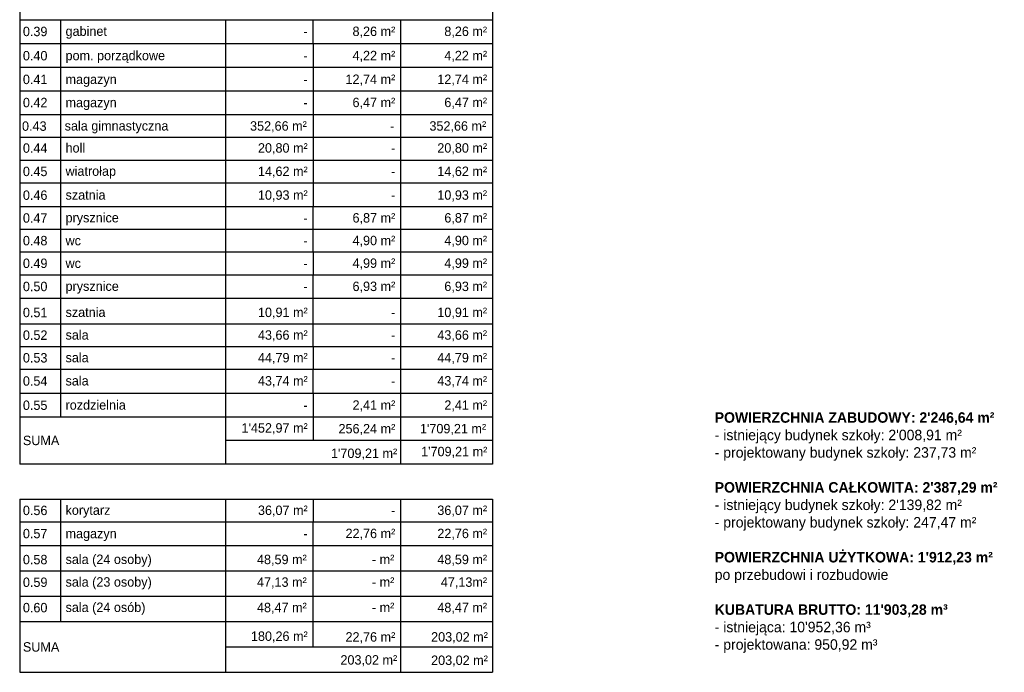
# Model space of a CAD drawing. Header units: millimetres. Extents: x -40063 to 512011, y 350190 to 687060.
# Tile 254 of 256: x 202201 to 239792, y 454330 to 479254. Entities that reach past the tile are written whole.
import ezdxf

# ---------------------------------------------------------------- set-up
doc = ezdxf.new("R2010")
doc.units = ezdxf.units.MM
doc.layers.get('0').update_dxf_attribs({"color": 8})
doc.layers.add('Opisy - Teksty', color=8, linetype='Continuous')
doc.styles.add('GENERATED_STYLE_2', font='txt')
doc.styles.add('GENERATED_STYLE_3', font='txt')

msp = doc.modelspace()

# ---------------------------------------------------------------- linework, layer by layer
at = {"linetype": 'Continuous'}
for p, q in [((220249.2038, 494162.78641), (220249.2038, 464087.6091)), ((202201.42192, 485483.21835), (202201.42192, 475631.339)), ((220249.2038, 484726.25215), (220249.2038, 462282.82093)), ((202201.42192, 479253.74269), (213401.30373, 479253.74269)), ((202201.42192, 479253.74269), (213401.30373, 479253.74269)), ((202201.42192, 479253.74269), (203761.32194, 479253.74269)), ((202201.42192, 479253.74269), (203761.32194, 479253.74269)), ((202201.42192, 479253.74269), (213401.30373, 479253.74269)), ((203761.32194, 479253.74269), (203761.32194, 478338.52126)), ((203761.32194, 479207.54525), (203761.32194, 478338.52126)), ((203761.32194, 479207.54525), (203761.32194, 478338.52126)), ((203761.32194, 479207.54525), (203761.32194, 478338.52126)), ((206919.93429, 479253.74269), (220249.2038, 479253.74269)), ((206919.93429, 479253.74269), (216744.22498, 479253.74269)), ((206919.93429, 479253.74269), (220249.2038, 479253.74269)), ((210058.38248, 479253.74269), (210058.38248, 475631.339)), ((210058.38248, 479253.74269), (213401.30373, 479253.74269)), ((210058.38248, 479253.74269), (213401.30373, 479253.74269)), ((210058.38248, 479207.54525), (210058.38248, 478338.52126)), ((210058.38248, 479207.54525), (210058.38248, 478338.52126)), ((210058.38248, 479207.54525), (210058.38248, 478338.52126)), ((213401.30373, 479253.74269), (216744.22498, 479253.74269)), ((213401.30373, 479253.74269), (216744.22498, 479253.74269)), ((213401.30373, 478338.52126), (213401.30373, 479253.74269)), ((216744.22498, 479253.74269), (216744.22498, 478338.52126)), ((202201.42192, 478338.52126), (216744.22498, 478338.52126)), ((202201.42192, 478338.52126), (213401.30373, 478338.52126)), ((202201.42192, 478338.52126), (213401.30373, 478338.52126)), ((202201.42192, 478338.52126), (203761.32194, 478338.52126)), ((202201.42192, 478338.52126), (203761.32194, 478338.52126)), ((203761.32194, 478338.52126), (203761.32194, 477436.12717)), ((206919.93429, 478338.52126), (220249.2038, 478338.52126)), ((206919.93429, 478338.52126), (216744.22498, 478338.52126)), ((210058.38248, 478338.52126), (213401.30373, 478338.52126)), ((210058.38248, 478338.52126), (213401.30373, 478338.52126)), ((213401.30373, 478338.52126), (213401.30373, 477469.49727)), ((213401.30373, 478338.52126), (216744.22498, 478338.52126)), ((213401.30373, 478338.52126), (216744.22498, 478338.52126)), ((213401.30373, 478338.52126), (213401.30373, 477469.49727)), ((216744.22498, 478338.52126), (216744.22498, 477436.12717)), ((202201.42192, 477436.12717), (220249.2038, 477436.12717)), ((203761.32194, 477436.12717), (203761.32194, 476533.73309)), ((213401.30373, 477469.49727), (213401.30373, 476533.73309)), ((216744.22498, 477436.12717), (216744.22498, 476533.73309)), ((202201.42192, 476533.73309), (220249.2038, 476533.73309)), ((203761.32194, 476533.73309), (203761.32194, 475631.339)), ((213401.30373, 476533.73309), (213401.30373, 475631.339)), ((216744.22498, 476533.73309), (216744.22498, 475631.339)), ((202201.42192, 475631.339), (220249.2038, 475631.339)), ((202201.42192, 475631.339), (202201.42192, 464087.6091)), ((203761.32194, 475631.339), (203761.32194, 474762.31501)), ((203761.32194, 475631.339), (203761.32194, 474762.31501)), ((203761.32194, 475631.339), (203761.32194, 474728.94492)), ((210058.38248, 475631.339), (210058.38248, 474762.31501)), ((210058.38248, 475631.339), (210058.38248, 474762.31501)), ((210058.38248, 475631.339), (210058.38248, 474762.31501)), ((210058.38248, 475631.339), (210058.38248, 474762.31501)), ((213401.30373, 475631.339), (213401.30373, 474762.31501)), ((213401.30373, 475631.339), (213401.30373, 474762.31501)), ((216744.22498, 475631.339), (216744.22498, 474762.31501)), ((216744.22498, 475631.339), (216744.22498, 474762.31501)), ((202201.42192, 474762.31501), (203761.32194, 474762.31501)), ((202201.42192, 474762.31501), (203761.32194, 474762.31501)), ((202201.42192, 474762.31501), (203761.32194, 474762.31501)), ((202201.42192, 474762.31501), (203761.32194, 474762.31501)), ((203761.32194, 474762.31501), (203761.32194, 473893.29101)), ((203761.32194, 474762.31501), (210058.38248, 474762.31501)), ((203761.32194, 474762.31501), (210058.38248, 474762.31501)), ((203761.32194, 474762.31501), (203761.32194, 473893.29101)), ((203761.32194, 474762.31501), (203761.32194, 473893.29101)), ((203761.32194, 474762.31501), (210058.38248, 474762.31501)), ((203761.32194, 474762.31501), (210058.38248, 474762.31501)), ((203761.32194, 474762.31501), (203761.32194, 473893.29101)), ((210058.38248, 474762.31501), (210058.38248, 473893.29101)), ((210058.38248, 474762.31501), (213401.30373, 474762.31501)), ((210058.38248, 474762.31501), (213401.30373, 474762.31501)), ((210058.38248, 474762.31501), (210058.38248, 473893.29101)), ((210058.38248, 474762.31501), (210058.38248, 473893.29101)), ((210058.38248, 474762.31501), (213401.30373, 474762.31501)), ((210058.38248, 474762.31501), (213401.30373, 474762.31501)), ((210058.38248, 474762.31501), (210058.38248, 473893.29101)), ((213401.30373, 474762.31501), (220249.2038, 474762.31501)), ((213401.30373, 474762.31501), (216744.22498, 474762.31501)), ((213401.30373, 474762.31501), (216744.22498, 474762.31501)), ((213401.30373, 474762.31501), (216744.22498, 474762.31501)), ((213401.30373, 474762.31501), (213401.30373, 473893.29101)), ((213401.30373, 474762.31501), (213401.30373, 473893.29101)), ((216744.22498, 474762.31501), (216744.22498, 473893.29101)), ((216744.22498, 474762.31501), (216744.22498, 473893.29101)), ((202201.42192, 473893.29101), (203761.32194, 473893.29101)), ((202201.42192, 473893.29101), (203761.32194, 473893.29101)), ((202201.42192, 473893.29101), (203761.32194, 473893.29101)), ((202201.42192, 473893.29101), (203761.32194, 473893.29101)), ((203761.32194, 473893.29101), (203761.32194, 472121.87294)), ((203761.32194, 473893.29101), (210058.38248, 473893.29101)), ((203761.32194, 473893.29101), (210058.38248, 473893.29101)), ((203761.32194, 473893.29101), (210058.38248, 473893.29101)), ((203761.32194, 473893.29101), (210058.38248, 473893.29101)), ((210058.38248, 473980.35703), (210058.38248, 472121.87294)), ((210058.38248, 473893.29101), (213401.30373, 473893.29101)), ((210058.38248, 473893.29101), (213401.30373, 473893.29101)), ((210058.38248, 473893.29101), (213401.30373, 473893.29101)), ((213401.30373, 473893.29101), (220249.2038, 473893.29101)), ((213401.30373, 473893.29101), (220249.2038, 473893.29101)), ((213401.30373, 473893.29101), (220249.2038, 473893.29101)), ((213401.30373, 473893.29101), (220249.2038, 473893.29101)), ((213401.30373, 473893.29101), (213401.30373, 472121.87294)), ((216744.22498, 473893.29101), (216744.22498, 472121.87294)), ((202201.42192, 473024.26702), (203761.32194, 473024.26702)), ((203761.32194, 473024.26702), (210058.38248, 473024.26702)), ((203761.32194, 472990.89693), (203761.32194, 472121.87294)), ((203761.32194, 472990.89693), (203761.32194, 472121.87294)), ((203761.32194, 472990.89693), (203761.32194, 472121.87294)), ((210058.38248, 473024.26702), (213401.30373, 473024.26702)), ((210058.38248, 472990.89693), (210058.38248, 472121.87294)), ((210058.38248, 472990.89693), (210058.38248, 472121.87294)), ((210058.38248, 472990.89693), (210058.38248, 472121.87294)), ((213401.30373, 473024.26702), (220249.2038, 473024.26702)), ((213401.30373, 472990.89693), (213401.30373, 472121.87294)), ((216744.22498, 472990.89693), (216744.22498, 472121.87294)), ((202201.42192, 472121.87294), (203761.32194, 472121.87294)), ((202201.42192, 472121.87294), (203761.32194, 472121.87294)), ((202201.42192, 472121.87294), (203761.32194, 472121.87294)), ((202201.42192, 472121.87294), (203761.32194, 472121.87294)), ((203761.32194, 472121.87294), (205598.55215, 472121.87294)), ((203761.32194, 472121.87294), (210058.38248, 472121.87294)), ((203761.32194, 472121.87294), (210058.38248, 472121.87294)), ((203761.32194, 472121.87294), (210058.38248, 472121.87294)), ((203761.32194, 472121.87294), (203761.32194, 471252.84894)), ((203761.32194, 472121.87294), (203761.32194, 471252.84894)), ((203761.32194, 472121.87294), (203761.32194, 471252.84894)), ((203761.32194, 472121.87294), (203761.32194, 471252.84894)), ((205598.55215, 472121.87294), (210058.38248, 472121.87294)), ((210058.38248, 472121.87294), (213401.30373, 472121.87294)), ((210058.38248, 472121.87294), (213401.30373, 472121.87294)), ((210058.38248, 472121.87294), (213401.30373, 472121.87294)), ((210058.38248, 472121.87294), (213401.30373, 472121.87294)), ((210058.38248, 472121.87294), (210058.38248, 471252.84894)), ((210058.38248, 472121.87294), (210058.38248, 471252.84894)), ((210058.38248, 472121.87294), (210058.38248, 471252.84894)), ((210058.38248, 472121.87294), (210058.38248, 471252.84894)), ((213401.30373, 472121.87294), (220249.2038, 472121.87294)), ((213401.30373, 472121.87294), (216744.22498, 472121.87294)), ((213401.30373, 472121.87294), (216744.22498, 472121.87294)), ((213401.30373, 472121.87294), (216744.22498, 472121.87294)), ((213401.30373, 470383.82495), (213401.30373, 472121.87294)), ((216744.22498, 472121.87294), (216744.22498, 470383.82495)), ((202201.42192, 471252.84894), (213401.30373, 471252.84894)), ((203761.32194, 471252.84894), (203761.32194, 470383.82495)), ((203761.32194, 471252.84894), (203761.32194, 470383.82495)), ((203761.32194, 471252.84894), (203761.32194, 470383.82495)), ((203761.32194, 471252.84894), (203761.32194, 470383.82495)), ((206919.93429, 471252.84894), (220249.2038, 471252.84894)), ((210058.38248, 471252.84894), (210058.38248, 470383.82495)), ((210058.38248, 471252.84894), (210058.38248, 470383.82495)), ((210058.38248, 471252.84894), (210058.38248, 470383.82495)), ((210058.38248, 471252.84894), (210058.38248, 470383.82495)), ((202201.42192, 470383.82495), (213401.30373, 470383.82495)), ((203761.32194, 470383.82495), (203761.32194, 469514.80095)), ((203761.32194, 470383.82495), (203761.32194, 469514.80095)), ((203761.32194, 470383.82495), (203761.32194, 469514.80095)), ((203761.32194, 470383.82495), (203761.32194, 469514.80095)), ((206919.93429, 470383.82495), (218983.14832, 470383.82495)), ((210058.38248, 470383.82495), (210058.38248, 467697.18544)), ((210058.38248, 470383.82495), (210058.38248, 469514.80095)), ((210058.38248, 470383.82495), (210058.38248, 469514.80095)), ((210058.38248, 470383.82495), (210058.38248, 469514.80095)), ((213401.30373, 470383.82495), (213401.30373, 469514.80095)), ((216744.22498, 470383.82495), (216744.22498, 469514.80095)), ((218983.14832, 470383.82495), (220249.2038, 470383.82495)), ((202201.42192, 469514.80095), (213401.30373, 469514.80095)), ((202201.42192, 469514.80095), (213401.30373, 469514.80095)), ((202201.42192, 469514.80095), (203761.32194, 469514.80095)), ((202201.42192, 469514.80095), (203761.32194, 469514.80095)), ((203761.32194, 469514.80095), (203761.32194, 467643.2726)), ((206919.93429, 469514.80095), (220249.2038, 469514.80095)), ((206919.93429, 469514.80095), (216744.22498, 469514.80095)), ((210058.38248, 469514.80095), (213401.30373, 469514.80095)), ((210058.38248, 469514.80095), (213401.30373, 469514.80095)), ((213401.30373, 469514.80095), (216744.22498, 469514.80095)), ((213401.30373, 469514.80095), (216744.22498, 469514.80095)), ((213401.30373, 468612.40687), (213401.30373, 469514.80095)), ((216744.22498, 469514.80095), (216744.22498, 468599.57953)), ((202201.42192, 468612.40687), (220249.2038, 468612.40687)), ((203761.32194, 468512.29659), (203761.32194, 467643.2726)), ((203761.32194, 468512.29659), (203761.32194, 467643.2726)), ((203761.32194, 468512.29659), (203761.32194, 467643.2726)), ((210058.38248, 468512.29659), (210058.38248, 467643.2726)), ((210058.38248, 468512.29659), (210058.38248, 467643.2726)), ((210058.38248, 468512.29659), (210058.38248, 467643.2726)), ((210058.38248, 468512.29659), (210058.38248, 467643.2726)), ((213401.30373, 466774.24861), (213401.30373, 468612.40687)), ((216744.22498, 468612.40687), (216744.22498, 466774.24861)), ((202201.42192, 467643.2726), (213401.30373, 467643.2726)), ((203761.32194, 467643.2726), (203761.32194, 466774.24861)), ((203761.32194, 467643.2726), (203761.32194, 466774.24861)), ((203761.32194, 467643.2726), (203761.32194, 466774.24861)), ((203761.32194, 467643.2726), (203761.32194, 466774.24861)), ((206919.93429, 467643.2726), (220249.2038, 467643.2726)), ((210058.38248, 467643.2726), (210058.38248, 466774.24861)), ((210058.38248, 467643.2726), (210058.38248, 466774.24861)), ((210058.38248, 467643.2726), (210058.38248, 466774.24861)), ((210058.38248, 467643.2726), (210058.38248, 466774.24861)), ((202201.42192, 466774.24861), (213401.30373, 466774.24861)), ((203761.32194, 466774.24861), (203761.32194, 465905.22461)), ((203761.32194, 466774.24861), (203761.32194, 465905.22461)), ((203761.32194, 466774.24861), (203761.32194, 465905.22461)), ((203761.32194, 466774.24861), (203761.32194, 465905.22461)), ((206919.93429, 466774.24861), (220249.2038, 466774.24861)), ((210058.38248, 466774.24861), (210058.38248, 464087.6091)), ((210058.38248, 466774.24861), (210058.38248, 465905.22461)), ((210058.38248, 466774.24861), (210058.38248, 465905.22461)), ((210058.38248, 466774.24861), (210058.38248, 465905.22461)), ((213401.30373, 466774.24861), (213401.30373, 465905.22461)), ((216744.22498, 466774.24861), (216744.22498, 465905.22461)), ((202201.42192, 466194.80475), (202201.42192, 462282.82093)), ((202201.42192, 465905.22461), (213401.30373, 465905.22461)), ((202201.42192, 465905.22461), (213401.30373, 465905.22461)), ((202201.42192, 465905.22461), (203761.32194, 465905.22461)), ((202201.42192, 465905.22461), (203761.32194, 465905.22461)), ((203761.32194, 465905.22461), (203761.32194, 464990.00318)), ((203761.32194, 465859.02718), (203761.32194, 465424.51518)), ((203761.32194, 465859.02718), (203761.32194, 464990.00318)), ((203761.32194, 465859.02718), (203761.32194, 464990.00318)), ((206919.93429, 465905.22461), (220249.2038, 465905.22461)), ((206919.93429, 465905.22461), (216744.22498, 465905.22461)), ((210058.38248, 465905.22461), (213401.30373, 465905.22461)), ((210058.38248, 465905.22461), (213401.30373, 465905.22461)), ((213401.30373, 465905.22461), (216744.22498, 465905.22461)), ((213401.30373, 465905.22461), (216744.22498, 465905.22461)), ((213401.30373, 464990.00318), (213401.30373, 465905.22461)), ((216744.22498, 465905.22461), (216744.22498, 464990.00318)), ((203761.32194, 465424.51518), (203761.32194, 464990.00318)), ((202201.42192, 464990.00318), (216744.22498, 464990.00318)), ((202201.42192, 464990.00318), (213401.30373, 464990.00318)), ((202201.42192, 464990.00318), (213401.30373, 464990.00318)), ((202201.42192, 464990.00318), (203761.32194, 464990.00318)), ((202201.42192, 464990.00318), (203761.32194, 464990.00318)), ((203761.32194, 464990.00318), (203761.32194, 464087.6091)), ((206919.93429, 464990.00318), (220249.2038, 464990.00318)), ((206919.93429, 464990.00318), (216744.22498, 464990.00318)), ((210058.38248, 464990.00318), (213401.30373, 464990.00318)), ((210058.38248, 464990.00318), (213401.30373, 464990.00318)), ((213401.30373, 464990.00318), (213401.30373, 464087.6091)), ((213401.30373, 464990.00318), (216744.22498, 464990.00318)), ((213401.30373, 464990.00318), (216744.22498, 464990.00318)), ((213401.30373, 464990.00318), (213401.30373, 464120.97919)), ((216744.22498, 464990.00318), (216744.22498, 464087.6091)), ((202201.42192, 464087.6091), (220249.2038, 464087.6091)), ((202201.42192, 464087.6091), (202201.42192, 463185.21501)), ((210058.38248, 464087.6091), (210058.38248, 462282.82093)), ((213401.30373, 464087.6091), (213401.30373, 463185.21501)), ((216744.22498, 464087.6091), (216744.22498, 462282.82093)), ((220249.2038, 464087.6091), (220249.2038, 463185.21501)), ((202201.42192, 463185.21501), (202201.42192, 462282.82093)), ((220249.2038, 463185.21501), (210058.38248, 463185.21501)), ((220249.2038, 463185.21501), (220249.2038, 462282.82093)), ((220249.2038, 462282.82093), (202201.42192, 462282.82093)), ((202201.42192, 460947.29069), (220249.2038, 460947.29069)), ((202201.42192, 460947.29069), (202201.42192, 454330.20126)), ((203761.32194, 460947.29069), (203761.32194, 456268.4698)), ((210058.38248, 460947.29069), (210058.38248, 458260.65119)), ((210058.38248, 460947.29069), (210058.38248, 460078.2667)), ((210058.38248, 460947.29069), (210058.38248, 460078.2667)), ((210058.38248, 460947.29069), (210058.38248, 460078.2667)), ((213401.30373, 460947.29069), (213401.30373, 460078.2667)), ((216744.22498, 460947.29069), (216744.22498, 460078.2667)), ((220249.2038, 460947.29069), (220249.2038, 454330.20126)), ((202201.42192, 460078.2667), (220249.2038, 460078.2667)), ((206919.93429, 460078.2667), (216744.22498, 460078.2667)), ((210058.38248, 460078.2667), (213401.30373, 460078.2667)), ((210058.38248, 460078.2667), (213401.30373, 460078.2667)), ((213401.30373, 460078.2667), (216744.22498, 460078.2667)), ((213401.30373, 460078.2667), (216744.22498, 460078.2667)), ((213401.30373, 459175.87261), (213401.30373, 460078.2667)), ((216744.22498, 460078.2667), (216744.22498, 459163.04527)), ((202201.42192, 459175.87261), (220249.2038, 459175.87261)), ((210058.38248, 459075.76234), (210058.38248, 454330.20126)), ((210058.38248, 459075.76234), (210058.38248, 458206.73834)), ((210058.38248, 459075.76234), (210058.38248, 458206.73834)), ((210058.38248, 459075.76234), (210058.38248, 458206.73834)), ((213401.30373, 455299.33553), (213401.30373, 459175.87261)), ((216744.22498, 459175.87261), (216744.22498, 454330.20126)), ((202201.42192, 458206.73834), (213401.30373, 458206.73834)), ((206919.93429, 458206.73834), (220249.2038, 458206.73834)), ((210058.38248, 458206.73834), (210058.38248, 457337.71435)), ((210058.38248, 458206.73834), (210058.38248, 457337.71435)), ((210058.38248, 458206.73834), (210058.38248, 457337.71435)), ((210058.38248, 458206.73834), (210058.38248, 457337.71435)), ((202201.42192, 457237.60407), (213401.30373, 457237.60407)), ((206919.93429, 457237.60407), (220249.2038, 457237.60407)), ((210058.38248, 457237.60407), (210058.38248, 456368.58008)), ((210058.38248, 457237.60407), (210058.38248, 456368.58008)), ((210058.38248, 457237.60407), (210058.38248, 456368.58008)), ((210058.38248, 457237.60407), (210058.38248, 456368.58008)), ((202201.42192, 456268.4698), (213401.30373, 456268.4698)), ((203761.32194, 456268.4698), (220249.2038, 456268.4698)), ((210058.38248, 455299.33553), (220249.2038, 455299.33553)), ((210058.38248, 455299.33553), (213401.30373, 455299.33553)), ((202201.42192, 454330.20126), (213401.30373, 454330.20126)), ((206919.93429, 454330.20126), (220249.2038, 454330.20126))]:
    msp.add_line(p, q, dxfattribs=at)

# ---------------------------------------------------------------- texts
for s, insert, char_height, attachment_point, style in [('{0.39}', (202323.72916, 478801.94357), 359.986322, 4, 'GENERATED_STYLE_2'), ('{gabinet}', (203951.9944, 478761.45492), 359.986322, 4, 'GENERATED_STYLE_2'), ('{8,26 m²}', (216540.20624, 478775.93889), 359.986322, 6, 'GENERATED_STYLE_2'), ('{8,26 m²}', (220045.18505, 478775.93889), 359.986322, 6, 'GENERATED_STYLE_2'), ('{-}', (213197.28499, 478803.46844), 359.986322, 6, 'GENERATED_STYLE_2'), ('{4,22 m²}', (216540.20624, 477850.3867), 359.986322, 6, 'GENERATED_STYLE_2'), ('{4,22 m²}', (220045.18505, 477850.3867), 359.986322, 6, 'GENERATED_STYLE_2'), ('{0.40}', (202323.72916, 477876.39111), 359.986322, 4, 'GENERATED_STYLE_2'), ('{pom. porządkowe}', (203951.9944, 477830.56647), 359.9863222, 4, 'GENERATED_STYLE_2'), ('{-}', (213197.28499, 477877.91625), 359.986322, 6, 'GENERATED_STYLE_2'), ('{0.41}', (202323.72916, 476971.40675), 359.986322, 4, 'GENERATED_STYLE_2'), ('{magazyn}', (203951.9944, 476922.36321), 359.986322, 4, 'GENERATED_STYLE_2'), ('{12,74 m²}', (216540.20624, 476945.40234), 359.986322, 6, 'GENERATED_STYLE_2'), ('{12,74 m²}', (220045.18505, 476945.40234), 359.986322, 6, 'GENERATED_STYLE_2'), ('{-}', (213197.28499, 476972.9319), 359.986322, 6, 'GENERATED_STYLE_2'), ('{0.42}', (202323.72916, 476086.99022), 359.986322, 4, 'GENERATED_STYLE_2'), ('{6,47 m²}', (216540.20624, 476060.98581), 359.986322, 6, 'GENERATED_STYLE_2'), ('{6,47 m²}', (220045.18505, 476060.98581), 359.986322, 6, 'GENERATED_STYLE_2'), ('{magazyn}', (203951.9944, 476037.94668), 359.986322, 4, 'GENERATED_STYLE_2'), ('{-}', (213197.28499, 476088.51536), 359.986322, 6, 'GENERATED_STYLE_2'), ('{0.43}', (202290.1004, 475187.2194), 359.986322, 4, 'GENERATED_STYLE_2'), ('{sala gimnastyczna}', (203918.36564, 475146.73106), 359.9863222, 4, 'GENERATED_STYLE_2'), ('{352,66 m²}', (213163.65623, 475161.21478), 359.9863222, 6, 'GENERATED_STYLE_2'), ('{-}', (216506.57748, 475188.74337), 359.986322, 6, 'GENERATED_STYLE_2'), ('{352,66 m²}', (220011.55629, 475161.21478), 359.9863222, 6, 'GENERATED_STYLE_2'), ('{0.44}', (202323.72916, 474348.7925), 359.986322, 4, 'GENERATED_STYLE_2'), ('{holl}', (203951.9944, 474357.60068), 359.986322, 4, 'GENERATED_STYLE_2'), ('{20,80 m²}', (213197.28499, 474322.78788), 359.986322, 6, 'GENERATED_STYLE_2'), ('{20,80 m²}', (220045.18505, 474322.78788), 359.986322, 6, 'GENERATED_STYLE_2'), ('{-}', (216540.20624, 474350.31639), 359.986322, 6, 'GENERATED_STYLE_2'), ('{0.45}', (202323.72916, 473456.49729), 359.986322, 4, 'GENERATED_STYLE_2'), ('{wiatrołap}', (203951.9944, 473417.27935), 359.9863222, 4, 'GENERATED_STYLE_2'), ('{14,62 m²}', (213197.28499, 473430.49313), 359.986322, 6, 'GENERATED_STYLE_2'), ('{14,62 m²}', (220045.18505, 473430.49313), 359.986322, 6, 'GENERATED_STYLE_2'), ('{-}', (216540.20624, 473458.02143), 359.986322, 6, 'GENERATED_STYLE_2'), ('{0.46}', (202323.72916, 472549.24868), 359.986322, 4, 'GENERATED_STYLE_2'), ('{szatnia}', (203951.9944, 472558.05695), 359.986322, 4, 'GENERATED_STYLE_2'), ('{10,93 m²}', (213197.28499, 472523.24462), 359.986322, 6, 'GENERATED_STYLE_2'), ('{-}', (216540.20624, 472550.77292), 359.986322, 6, 'GENERATED_STYLE_2'), ('{10,93 m²}', (220045.18505, 472523.24462), 359.986322, 6, 'GENERATED_STYLE_2'), ('{0.47}', (202323.72916, 471679.0224), 359.986322, 4, 'GENERATED_STYLE_2'), ('{prysznice}', (203951.9944, 471638.53372), 359.9863222, 4, 'GENERATED_STYLE_2'), ('{6,87 m²}', (216540.20624, 471653.01834), 359.986322, 6, 'GENERATED_STYLE_2'), ('{6,87 m²}', (220045.18505, 471653.01834), 359.986322, 6, 'GENERATED_STYLE_2'), ('{-}', (213197.28499, 471680.54743), 359.986322, 6, 'GENERATED_STYLE_2'), ('{0.48}', (202323.72916, 470813.71655), 359.986322, 4, 'GENERATED_STYLE_2'), ('{4,90 m²}', (216540.20624, 470787.71249), 359.986322, 6, 'GENERATED_STYLE_2'), ('{4,90 m²}', (220045.18505, 470787.71249), 359.986322, 6, 'GENERATED_STYLE_2'), ('{wc}', (203951.9944, 470813.96985), 359.986322, 4, 'GENERATED_STYLE_2'), ('{-}', (213197.28499, 470815.24158), 359.986322, 6, 'GENERATED_STYLE_2'), ('{0.49}', (202323.72916, 469948.11594), 359.986322, 4, 'GENERATED_STYLE_2'), ('{wc}', (203951.9944, 469948.36971), 359.986322, 4, 'GENERATED_STYLE_2'), ('{-}', (213197.28499, 469949.64097), 359.986322, 6, 'GENERATED_STYLE_2'), ('{4,99 m²}', (216540.20624, 469922.11189), 359.986322, 6, 'GENERATED_STYLE_2'), ('{4,99 m²}', (220045.18505, 469922.11189), 359.986322, 6, 'GENERATED_STYLE_2'), ('{0.50}', (202323.72916, 469063.00168), 359.986322, 4, 'GENERATED_STYLE_2'), ('{prysznice}', (203951.9944, 469022.51346), 359.9863222, 4, 'GENERATED_STYLE_2'), ('{6,93 m²}', (216540.20624, 469036.99762), 359.986322, 6, 'GENERATED_STYLE_2'), ('{6,93 m²}', (220045.18505, 469036.99762), 359.986322, 6, 'GENERATED_STYLE_2'), ('{-}', (213197.28499, 469064.52671), 359.986322, 6, 'GENERATED_STYLE_2'), ('{0.51}', (202323.72916, 468069.44576), 359.986322, 4, 'GENERATED_STYLE_2'), ('{szatnia}', (203951.9944, 468078.25433), 359.986322, 4, 'GENERATED_STYLE_2'), ('{10,91 m²}', (213197.28499, 468043.442), 359.986322, 6, 'GENERATED_STYLE_2'), ('{-}', (216540.20624, 468070.9703), 359.986322, 6, 'GENERATED_STYLE_2'), ('{10,91 m²}', (220045.18505, 468043.442), 359.986322, 6, 'GENERATED_STYLE_2'), ('{0.52}', (202323.72916, 467204.1399), 359.986322, 4, 'GENERATED_STYLE_2'), ('{sala }', (203951.9944, 467212.94912), 359.986322, 4, 'GENERATED_STYLE_2'), ('{43,66 m²}', (213197.28499, 467178.13615), 359.986322, 6, 'GENERATED_STYLE_2'), ('{43,66 m²}', (220045.18505, 467178.13615), 359.986322, 6, 'GENERATED_STYLE_2'), ('{-}', (216540.20624, 467205.66449), 359.986322, 6, 'GENERATED_STYLE_2'), ('{0.53}', (202323.72916, 466338.5393), 359.986322, 4, 'GENERATED_STYLE_2'), ('{sala }', (203951.9944, 466347.34851), 359.986322, 4, 'GENERATED_STYLE_2'), ('{44,79 m²}', (213197.28499, 466312.53554), 359.986322, 6, 'GENERATED_STYLE_2'), ('{44,79 m²}', (220045.18505, 466312.53554), 359.986322, 6, 'GENERATED_STYLE_2'), ('{-}', (216540.20624, 466340.06388), 359.986322, 6, 'GENERATED_STYLE_2'), ('{0.54}', (202323.72916, 465453.42503), 359.986322, 4, 'GENERATED_STYLE_2'), ('{sala }', (203951.9944, 465462.23424), 359.986322, 4, 'GENERATED_STYLE_2'), ('{43,74 m²}', (213197.28499, 465427.42197), 359.986322, 6, 'GENERATED_STYLE_2'), ('{-}', (216540.20624, 465454.94962), 359.986322, 6, 'GENERATED_STYLE_2'), ('{43,74 m²}', (220045.18505, 465427.42128), 359.986322, 6, 'GENERATED_STYLE_2'), ('{0.55}', (202323.72916, 464527.87302), 359.986322, 4, 'GENERATED_STYLE_2'), ('{rozdzielnia}', (203951.9944, 464536.68142), 359.9863222, 4, 'GENERATED_STYLE_2'), ('{2,41 m²}', (216540.20624, 464501.86909), 359.986322, 6, 'GENERATED_STYLE_2'), ('{2,41 m²}', (220045.18505, 464501.86909), 359.986322, 6, 'GENERATED_STYLE_2'), ('{-}', (213197.28499, 464529.39818), 359.986322, 6, 'GENERATED_STYLE_2'), ("{1'452,97 m²}", (213197.28499, 463630.0513), 359.9863222, 6, 'GENERATED_STYLE_2'), ('{256,24 m²}', (216540.20624, 463600.78622), 359.9863222, 6, 'GENERATED_STYLE_2'), ("{ 1'709,21 m²}", (220009.55352, 463602.15371), 359.9863222, 6, 'GENERATED_STYLE_2'), ('{SUMA}', (202323.72916, 463183.69045), 359.986322, 4, 'GENERATED_STYLE_2'), ("{ 1'709,21 m²}", (216613.95849, 462661.0351), 359.9863222, 6, 'GENERATED_STYLE_3'), ("{ 1'709,21 m²}", (220053.76826, 462728.58512), 359.9863222, 6, 'GENERATED_STYLE_3')]:
    msp.add_mtext(s, dxfattribs=dict(at, insert=insert, char_height=char_height, attachment_point=attachment_point, style=style))
at = {"linetype": 'Continuous', "lineweight": 13}
for s, insert, char_height, attachment_point, style in [('{0.56}', (202323.72916, 460511.58133), 359.986322, 4, 'GENERATED_STYLE_2'), ('{korytarz}', (203951.9944, 460471.09315), 359.986322, 4, 'GENERATED_STYLE_2'), ('{36,07 m²}', (213197.28499, 460485.57731), 359.986322, 6, 'GENERATED_STYLE_2'), ('{-}', (216540.20624, 460513.10567), 359.986322, 6, 'GENERATED_STYLE_2'), ('{36,07 m²}', (220045.18505, 460485.57731), 359.986322, 6, 'GENERATED_STYLE_2'), ('{0.57}', (202323.72916, 459626.46706), 359.986322, 4, 'GENERATED_STYLE_2'), ('{22,76 m²}', (216540.20624, 459600.46334), 359.986322, 6, 'GENERATED_STYLE_2'), ('{22,76 m²}', (220045.18505, 459600.46334), 359.986322, 6, 'GENERATED_STYLE_2'), ('{magazyn}', (203951.9944, 459577.42392), 359.986322, 4, 'GENERATED_STYLE_2'), ('{-}', (213197.28499, 459627.99245), 359.986322, 6, 'GENERATED_STYLE_2'), ('{0.58}', (202323.72916, 458632.91144), 359.986322, 4, 'GENERATED_STYLE_2'), ('{sala (24 osoby)}', (203951.9944, 458592.42327), 359.9863222, 4, 'GENERATED_STYLE_2'), ('{48,59 m²}', (213160.69636, 458606.90772), 359.986322, 6, 'GENERATED_STYLE_2'), ('{- m²}', (216503.6176, 458644.00715), 359.986322, 6, 'GENERATED_STYLE_2'), ('{48,59 m²}', (220045.18505, 458606.90722), 359.986322, 6, 'GENERATED_STYLE_2'), ('{0.59}', (202323.72916, 457767.60559), 359.986322, 4, 'GENERATED_STYLE_2'), ('{sala (23 osoby)}', (203951.9944, 457727.11741), 359.9863222, 4, 'GENERATED_STYLE_2'), ('{47,13 m²}', (213160.69636, 457741.60187), 359.986322, 6, 'GENERATED_STYLE_2'), ('{- m²}', (216503.6176, 457778.7013), 359.986322, 6, 'GENERATED_STYLE_2'), ('{47,13m²}', (220045.18505, 457741.60137), 359.986322, 6, 'GENERATED_STYLE_2'), ('{- m²}', (216503.6176, 456809.56703), 359.986322, 6, 'GENERATED_STYLE_2'), ('{0.60}', (202323.72916, 456798.47152), 359.986322, 4, 'GENERATED_STYLE_2'), ('{sala (24 osób)}', (203951.9944, 456759.25365), 359.9863222, 4, 'GENERATED_STYLE_2'), ('{48,47 m²}', (213160.69636, 456772.46727), 359.986322, 6, 'GENERATED_STYLE_2'), ('{48,47 m²}', (220045.18505, 456772.46727), 359.986322, 6, 'GENERATED_STYLE_2'), ('{180,26 m²}', (213197.28499, 455677.4318), 359.9863222, 6, 'GENERATED_STYLE_2'), ('{22,76 m²}', (216540.20624, 455648.16672), 359.986322, 6, 'GENERATED_STYLE_2'), ('{ 203,02 m²}', (220075.86697, 455649.53421), 359.9863222, 6, 'GENERATED_STYLE_2'), ('{SUMA}', (202323.72916, 455297.81097), 359.986322, 4, 'GENERATED_STYLE_2'), ('{ 203,02 m²}', (216613.95849, 454770.72141), 359.9863222, 6, 'GENERATED_STYLE_3'), ('{ 203,02 m²}', (220075.86697, 454757.77187), 359.9863222, 6, 'GENERATED_STYLE_3')]:
    msp.add_mtext(s, dxfattribs=dict(at, insert=insert, char_height=char_height, attachment_point=attachment_point, style=style))
at = {"layer": 'Opisy - Teksty', "linetype": 'Continuous', "insert": (228735.70585, 464260.86189), "char_height": 400, "attachment_point": 1, "style": 'GENERATED_STYLE_3'}
msp.add_mtext("\\A1;{\\fMontserrat|b1|i0|c238|p2;POWIERZCHNIA ZABUDOWY: 2'246,64 m²\\P\\fMontserrat|b0|i0|c238|p2;- istniejący budynek szkoły: 2'008,91 m²\\P\\C1;- projektowany budynek szkoły: 237,73 m²\\P\\fArial|b0|i0|c238|p38;\\C7;\\P\\fMontserrat|b1|i0|c238|p2;POWIERZCHNIA CAŁKOWITA: 2'387,29 m²\\P\\fMontserrat|b0|i0|c238|p2;- istniejący budynek szkoły: 2'139,82 m²\\P\\C1;- projektowany budynek szkoły: 247,47 m²\\P\\P\\fMontserrat|b1|i0|c238|p2;\\C7;POWIERZCHNIA UŻYTKOWA: 1'912,23 m²\\P\\fMontserrat|b0|i0|c238|p2;po przebudowi i rozbudowie\\P\\fArial|b1|i0|c238|p38;\\P\\fMontserrat|b1|i0|c238|p2;KUBATURA BRUTTO: 11'903,28 m³\\P\\fMontserrat|b0|i0|c238|p2;- istniejąca: 10'952,36 m³\\P\\C1;- projektowana: 950,92 m³\\P\\fArial|b0|i0|c238|p38;\\P\\fArial|b1|i0|c238|p38;\\C7;\\P\\P\\fArial|b0|i0|c238|p38;}", dxfattribs=at)

doc.saveas('drawing.dxf')
